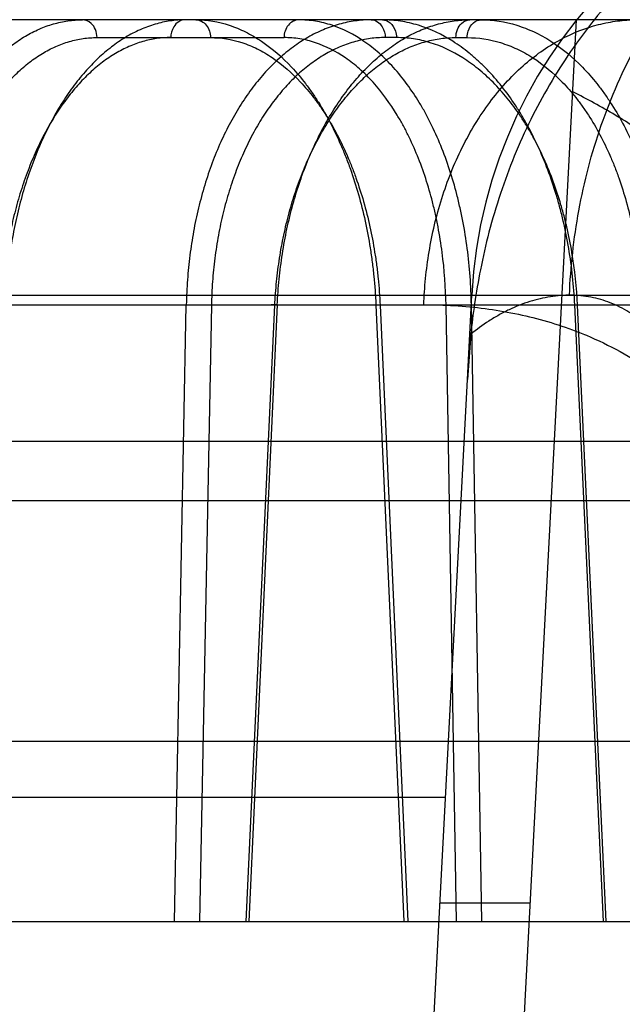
# Model space of a CAD drawing. Header units: millimetres. Extents: x 0 to 297, y 0 to 210.
# Tile 199 of 256: x 56.6719 to 56.7421, y 159.9868 to 160.1015. Entities that reach past the tile are written whole.
import ezdxf

# ---------------------------------------------------------------- set-up
doc = ezdxf.new("R2010")
doc.units = ezdxf.units.MM
doc.header["$LTSCALE"] = 16.335
doc.layers.get('0').update_dxf_attribs({"linetype": 'CONTINUOUS'})
doc.layers.add('AXES_REF', color=7, linetype='CONTINUOUS')
doc.layers.add('INTFCLR_144815', color=7, linetype='CONTINUOUS')

msp = doc.modelspace()

# ---------------------------------------------------------------- linework, layer by layer
at = {"color": 7, "linetype": 'Continuous'}
for radius in [6.78708, 6.7865, 6.74304]:
    msp.add_circle((57.46373, 154.71148), radius, dxfattribs=at)
msp.add_arc((57.46373, 154.71148), 6.72, 278.277129, 261.722871, dxfattribs=at)
at = {"layer": 'AXES_REF', "color": 9, "linetype": 'Continuous'}
msp.add_circle((57.46373, 154.71148), 6.19116, dxfattribs=at)
at = {"layer": 'INTFCLR_144815', "color": 9, "linetype": 'Continuous'}
for p, q in [((56.77558, 160.10148), (55.94908, 160.10148)), ((56.68088, 160.09941), (56.70266, 160.09941)), ((56.71576, 160.09941), (56.71445, 160.09941)), ((56.72268, 160.09941), (56.72399, 160.09941)), ((55.87174, 160.06941), (56.86227, 160.06941)), ((56.72402, 160.05961), (56.72453, 160.06941)), ((55.9182, 160.06831), (56.8014, 160.06831)), ((56.68988, 159.99648), (56.69127, 160.06831)), ((56.6942, 160.06824), (56.69281, 159.99648)), ((56.69825, 159.99648), (56.70158, 160.06824)), ((56.70187, 160.06831), (56.69854, 159.99648)), ((56.71336, 160.06831), (56.7166, 159.99648)), ((56.71336, 160.06831), (56.71423, 160.06831)), ((56.71385, 160.06824), (56.71708, 159.99648)), ((56.72449, 160.06831), (56.72153, 160.06824)), ((56.72274, 159.99648), (56.72153, 160.06824)), ((56.72569, 159.99648), (56.72449, 160.06831)), ((56.73988, 159.99648), (56.73653, 160.06831)), ((56.73653, 160.06831), (56.7373, 160.0683)), ((56.74021, 159.99648), (56.73686, 160.06824)), ((56.648, 160.05242), (57.01098, 160.05242)), ((57.00398, 160.04548), (56.60597, 160.04548)), ((56.0776, 160.01097), (56.72147, 160.01097)), ((55.81652, 159.99648), (56.94914, 159.99648))]:
    msp.add_line(p, q, dxfattribs=at)
at = {"layer": 'INTFCLR_144815', "color": 6, "linetype": 'Continuous'}
for p, q in [((56.71104, 159.6112), (56.73673, 160.10148)), ((56.6942, 160.06824), (56.69127, 160.06831)), ((56.70187, 160.06831), (56.70115, 160.0683)), ((56.72442, 160.06488), (56.72402, 160.05961)), ((56.70054, 159.61148), (56.72402, 160.05961)), ((56.00436, 160.01748), (56.74357, 160.01748)), ((56.73134, 159.99861), (56.72082, 159.99861))]:
    msp.add_line(p, q, dxfattribs=at)
at = {"layer": 'INTFCLR_144815', "color": 9, "linetype": 'Continuous'}
msp.add_arc((56.78046, 160.06648), 0.056, 90, 177, dxfattribs=at)
at = {"layer": 'INTFCLR_144815', "color": 6, "linetype": 'Continuous'}
for points, knots in [([(56.78046, 160.12243), (56.77964, 160.12242), (56.778, 160.12236), (56.77545, 160.12214), (56.77269, 160.12176), (56.76958, 160.12116), (56.76616, 160.12026), (56.7625, 160.11901), (56.75877, 160.11742), (56.75509, 160.11551), (56.75153, 160.1133), (56.7481, 160.11079), (56.74479, 160.10797), (56.74168, 160.10489), (56.73874, 160.10149), (56.73602, 160.09785), (56.73354, 160.09394), (56.73135, 160.08987), (56.72944, 160.08563), (56.72782, 160.08125), (56.72651, 160.07683), (56.72553, 160.07253), (56.72485, 160.06857), (56.72454, 160.06606), (56.72442, 160.06488)], [0, 0, 0, 0, 0.027878, 0.05574, 0.087236, 0.122967, 0.163432, 0.20781, 0.254418, 0.301516, 0.348941, 0.397337, 0.446208, 0.496944, 0.546208, 0.599397, 0.651565, 0.703903, 0.756798, 0.809723, 0.863078, 0.913823, 0.959626, 1, 1, 1, 1]), ([(56.6591, 160.06831), (56.65912, 160.0693), (56.65921, 160.07128), (56.65948, 160.07422), (56.65991, 160.07713), (56.66048, 160.07995), (56.66118, 160.08265), (56.66202, 160.08522), (56.66297, 160.08765), (56.66405, 160.08993), (56.66524, 160.09204), (56.66652, 160.09397), (56.6679, 160.09569), (56.66935, 160.09721), (56.67089, 160.09852), (56.67248, 160.09959), (56.6741, 160.10043), (56.67577, 160.10103), (56.67746, 160.1014), (56.67861, 160.10148), (56.67918, 160.10148)], [0, 0, 0, 0, 0.070087, 0.140141, 0.209582, 0.27791, 0.343764, 0.40737, 0.469143, 0.52878, 0.586038, 0.640461, 0.692364, 0.741998, 0.789485, 0.834565, 0.8776, 0.918922, 0.959412, 1, 1, 1, 1]), ([(56.69115, 160.10148), (56.69056, 160.10148), (56.68938, 160.10139), (56.68761, 160.101), (56.68586, 160.10036), (56.68415, 160.09946), (56.68251, 160.09833), (56.68093, 160.09698), (56.67943, 160.09541), (56.678, 160.09363), (56.67667, 160.09166), (56.67545, 160.08952), (56.67434, 160.08723), (56.67334, 160.08479), (56.67247, 160.08223), (56.67173, 160.07957), (56.67112, 160.07684), (56.67065, 160.07405), (56.67031, 160.0712), (56.67018, 160.06928), (56.67014, 160.06831)], [0, 0, 0, 0, 0.041088, 0.083148, 0.126567, 0.171705, 0.218169, 0.266481, 0.317278, 0.370673, 0.426277, 0.483762, 0.543301, 0.604983, 0.668615, 0.733291, 0.798809, 0.864831, 0.931751, 1, 1, 1, 1]), ([(56.71282, 160.10148), (56.71219, 160.10148), (56.71093, 160.10139), (56.70906, 160.10101), (56.70721, 160.10036), (56.70541, 160.09947), (56.70368, 160.09833), (56.70203, 160.09698), (56.70047, 160.09541), (56.69899, 160.09363), (56.69763, 160.09167), (56.69638, 160.08953), (56.69525, 160.08724), (56.69425, 160.0848), (56.69339, 160.08223), (56.69266, 160.07957), (56.69209, 160.07684), (56.69166, 160.07405), (56.69138, 160.0712), (56.69129, 160.06928), (56.69127, 160.06831)], [0, 0, 0, 0, 0.043194, 0.087125, 0.132121, 0.178502, 0.225887, 0.274796, 0.325876, 0.379098, 0.434399, 0.491365, 0.550269, 0.611196, 0.673936, 0.737597, 0.802047, 0.866953, 0.932769, 1, 1, 1, 1]), ([(56.70187, 160.06831), (56.70192, 160.0693), (56.70206, 160.07128), (56.70244, 160.07423), (56.70297, 160.07713), (56.70366, 160.07995), (56.70449, 160.08266), (56.70545, 160.08523), (56.70655, 160.08766), (56.70777, 160.08994), (56.7091, 160.09205), (56.71053, 160.09397), (56.71205, 160.0957), (56.71366, 160.09721), (56.71533, 160.09852), (56.71707, 160.09959), (56.71884, 160.10043), (56.72064, 160.10103), (56.72246, 160.1014), (56.7237, 160.10148), (56.72431, 160.10148)], [0, 0, 0, 0, 0.067999, 0.136127, 0.203843, 0.270675, 0.335246, 0.397829, 0.458869, 0.518242, 0.575333, 0.629936, 0.682363, 0.732785, 0.781413, 0.827874, 0.872474, 0.9155, 0.957738, 1, 1, 1, 1]), ([(56.76052, 160.07257), (56.7595, 160.07398), (56.75737, 160.07672), (56.75386, 160.08056), (56.75003, 160.08414), (56.74584, 160.08745), (56.74125, 160.09048), (56.73798, 160.09225), (56.73629, 160.09309)], [0, 0, 0, 0, 0.16283, 0.324446, 0.485909, 0.652461, 0.823504, 1, 1, 1, 1])]:
    msp.add_open_spline(points, degree=3, knots=knots, dxfattribs=at)
at = {"layer": 'INTFCLR_144815', "color": 9, "linetype": 'Continuous'}
for points, knots in [([(56.73591, 160.06941), (56.73605, 160.07271), (56.73679, 160.07942), (56.73937, 160.08932), (56.74353, 160.09876), (56.74916, 160.10718), (56.75601, 160.11404), (56.76368, 160.11898), (56.77167, 160.12186), (56.77709, 160.12248), (56.77969, 160.12248)], [0, 0, 0, 0, 0.130883, 0.266861, 0.404007, 0.538236, 0.666176, 0.785862, 0.896896, 1, 1, 1, 1]), ([(56.68088, 160.09941), (56.68087, 160.09973), (56.68075, 160.10034), (56.68021, 160.10118), (56.67954, 160.10148), (56.67918, 160.10148)], [0, 0, 0, 0, 0.323372, 0.625993, 1, 1, 1, 1]), ([(56.69115, 160.10148), (56.69089, 160.10148), (56.69033, 160.10131), (56.68965, 160.10058), (56.68945, 160.09984), (56.68945, 160.09941)], [0, 0, 0, 0, 0.267461, 0.558503, 1, 1, 1, 1]), ([(56.69239, 160.10148), (56.6937, 160.10148), (56.69571, 160.10114), (56.69789, 160.10024), (56.69913, 160.09957), (56.70104, 160.09837), (56.70312, 160.09654), (56.70493, 160.09438), (56.70594, 160.09299), (56.70746, 160.09069), (56.70876, 160.08817), (56.70986, 160.08551), (56.71058, 160.08361), (56.71169, 160.08011), (56.71248, 160.07648), (56.71294, 160.07328), (56.71319, 160.07108), (56.71331, 160.06942), (56.71336, 160.06831)], [0, 0, 0, 0, 0.092124, 0.140232, 0.165244, 0.190893, 0.299078, 0.357932, 0.388679, 0.420004, 0.551799, 0.586683, 0.622315, 0.694676, 0.844411, 0.88307, 0.921894, 1, 1, 1, 1]), ([(56.69239, 160.10148), (56.69284, 160.10148), (56.69356, 160.10107), (56.694, 160.1002), (56.69409, 160.09967), (56.69409, 160.09941)], [0, 0, 0, 0, 0.459666, 0.733554, 1, 1, 1, 1]), ([(56.70436, 160.10148), (56.70391, 160.10148), (56.70319, 160.10107), (56.70275, 160.1002), (56.70266, 160.09967), (56.70266, 160.09941)], [0, 0, 0, 0, 0.459666, 0.733554, 1, 1, 1, 1]), ([(56.72449, 160.06831), (56.72445, 160.0705), (56.72421, 160.07376), (56.72361, 160.07751), (56.72317, 160.07959), (56.72246, 160.08257), (56.72138, 160.0859), (56.71997, 160.08902), (56.71911, 160.09068), (56.7178, 160.09293), (56.7163, 160.09501), (56.7146, 160.0968), (56.71348, 160.09785), (56.7115, 160.09941), (56.70927, 160.10056), (56.7073, 160.10113), (56.706, 160.1014), (56.70501, 160.10148), (56.70436, 160.10148)], [0, 0, 0, 0, 0.155098, 0.230976, 0.268604, 0.305828, 0.447813, 0.515353, 0.548242, 0.580197, 0.69975, 0.727989, 0.755598, 0.808287, 0.906317, 0.930075, 0.953531, 1, 1, 1, 1]), ([(56.71282, 160.10148), (56.71307, 160.10148), (56.7136, 160.10131), (56.71426, 160.10057), (56.71444, 160.09984), (56.71445, 160.09941)], [0, 0, 0, 0, 0.262089, 0.552347, 1, 1, 1, 1]), ([(56.73653, 160.06831), (56.73643, 160.0705), (56.73608, 160.07377), (56.73534, 160.07751), (56.73482, 160.07959), (56.73397, 160.08258), (56.73272, 160.08591), (56.73114, 160.08903), (56.73017, 160.09068), (56.72871, 160.09295), (56.72705, 160.09502), (56.72519, 160.0968), (56.72396, 160.09786), (56.72179, 160.09942), (56.71939, 160.10057), (56.71728, 160.10113), (56.71588, 160.1014), (56.71483, 160.10148), (56.71412, 160.10148)], [0, 0, 0, 0, 0.150921, 0.225038, 0.261877, 0.298384, 0.438315, 0.505345, 0.538118, 0.570054, 0.690481, 0.719173, 0.747326, 0.801335, 0.902711, 0.927385, 0.951757, 1, 1, 1, 1]), ([(56.71412, 160.10148), (56.71444, 160.10148), (56.71514, 160.10118), (56.71565, 160.10031), (56.71575, 160.09967), (56.71576, 160.09941)], [0, 0, 0, 0, 0.329881, 0.730585, 1, 1, 1, 1]), ([(56.71894, 160.06831), (56.71896, 160.06882), (56.71901, 160.06983), (56.71919, 160.07189), (56.71967, 160.07554), (56.72089, 160.08072), (56.72323, 160.08662), (56.7264, 160.09187), (56.73026, 160.09617), (56.7346, 160.09927), (56.73846, 160.10081), (56.74114, 160.10132), (56.74261, 160.10146), (56.74333, 160.10148), (56.74369, 160.10148)], [0, 0, 0, 0, 0.033397, 0.067272, 0.136211, 0.276968, 0.41763, 0.553363, 0.680335, 0.796638, 0.902527, 0.952189, 0.976312, 1, 1, 1, 1]), ([(56.72268, 160.09941), (56.72269, 160.09973), (56.7228, 160.10034), (56.72331, 160.10117), (56.72396, 160.10148), (56.72431, 160.10148)], [0, 0, 0, 0, 0.328416, 0.632389, 1, 1, 1, 1]), ([(56.72399, 160.09941), (56.72399, 160.09967), (56.72409, 160.10031), (56.7246, 160.10118), (56.7253, 160.10148), (56.72562, 160.10148)], [0, 0, 0, 0, 0.269415, 0.670119, 1, 1, 1, 1]), ([(56.72562, 160.10148), (56.72702, 160.10148), (56.72915, 160.10115), (56.73148, 160.10024), (56.73279, 160.09958), (56.7348, 160.09838), (56.73698, 160.09655), (56.73887, 160.09438), (56.73992, 160.09299), (56.74149, 160.09069), (56.74282, 160.08818), (56.74393, 160.08551), (56.74464, 160.08361), (56.74574, 160.08012), (56.74649, 160.07648), (56.7469, 160.07328), (56.74711, 160.07108), (56.7472, 160.06942), (56.74722, 160.06831)], [0, 0, 0, 0, 0.096773, 0.146663, 0.172413, 0.198688, 0.308251, 0.367189, 0.397842, 0.428989, 0.559357, 0.59374, 0.628823, 0.699985, 0.847074, 0.885052, 0.923202, 1, 1, 1, 1]), ([(56.66201, 160.06824), (56.66202, 160.06916), (56.6621, 160.07099), (56.66235, 160.07372), (56.66274, 160.0764), (56.66325, 160.07901), (56.6639, 160.08152), (56.66467, 160.08394), (56.66555, 160.08623), (56.66655, 160.08838), (56.66766, 160.09037), (56.66886, 160.0922), (56.67015, 160.09384), (56.67152, 160.09529), (56.67296, 160.09654), (56.67447, 160.09758), (56.67602, 160.09839), (56.67762, 160.09898), (56.67924, 160.09934), (56.68034, 160.09941), (56.68088, 160.09941)], [0, 0, 0, 0, 0.0694, 0.138266, 0.206293, 0.273141, 0.338494, 0.402104, 0.463764, 0.523295, 0.580553, 0.635422, 0.687857, 0.737897, 0.785671, 0.831372, 0.875263, 0.917687, 0.959084, 1, 1, 1, 1]), ([(56.68945, 160.09941), (56.6889, 160.09941), (56.6878, 160.09934), (56.68617, 160.09898), (56.68456, 160.09839), (56.68298, 160.09758), (56.68145, 160.09654), (56.67997, 160.09529), (56.67856, 160.09384), (56.67722, 160.09219), (56.67597, 160.09037), (56.67481, 160.08837), (56.67375, 160.08622), (56.6728, 160.08393), (56.67196, 160.08152), (56.67125, 160.079), (56.67066, 160.07639), (56.67019, 160.07372), (56.66987, 160.07099), (56.66974, 160.06916), (56.6697, 160.06824)], [0, 0, 0, 0, 0.040701, 0.082043, 0.12453, 0.168562, 0.214461, 0.262487, 0.312816, 0.36554, 0.420668, 0.478135, 0.537809, 0.599543, 0.663166, 0.728452, 0.795107, 0.862788, 0.931176, 1, 1, 1, 1]), ([(56.69409, 160.09941), (56.69533, 160.09941), (56.69722, 160.0991), (56.69927, 160.09825), (56.70043, 160.09763), (56.70223, 160.09649), (56.70419, 160.09477), (56.70589, 160.09274), (56.70685, 160.09143), (56.70828, 160.08927), (56.70951, 160.08691), (56.71054, 160.08441), (56.71122, 160.08262), (56.71227, 160.07933), (56.71301, 160.07591), (56.71345, 160.07291), (56.71369, 160.07084), (56.7138, 160.06928), (56.71385, 160.06824)], [0, 0, 0, 0, 0.092181, 0.140322, 0.165348, 0.191011, 0.299238, 0.358107, 0.388859, 0.420186, 0.551976, 0.586854, 0.622478, 0.694817, 0.844492, 0.883132, 0.921937, 1, 1, 1, 1]), ([(56.71445, 160.09941), (56.71387, 160.09941), (56.71269, 160.09934), (56.71096, 160.09898), (56.70925, 160.0984), (56.70758, 160.09758), (56.70597, 160.09654), (56.70442, 160.0953), (56.70295, 160.09384), (56.70157, 160.0922), (56.70028, 160.09037), (56.69909, 160.08837), (56.69802, 160.08622), (56.69706, 160.08393), (56.69624, 160.08152), (56.69554, 160.079), (56.69499, 160.07639), (56.69457, 160.07371), (56.6943, 160.07099), (56.69422, 160.06916), (56.6942, 160.06824)], [0, 0, 0, 0, 0.042918, 0.08613, 0.13021, 0.175532, 0.222408, 0.271073, 0.321699, 0.374412, 0.429261, 0.486219, 0.545189, 0.606062, 0.668699, 0.732912, 0.798442, 0.864983, 0.932249, 1, 1, 1, 1]), ([(56.70158, 160.06824), (56.70163, 160.06916), (56.70176, 160.07099), (56.70211, 160.07372), (56.7026, 160.0764), (56.70323, 160.07901), (56.70399, 160.08153), (56.70488, 160.08394), (56.7059, 160.08623), (56.70703, 160.08838), (56.70827, 160.09038), (56.70961, 160.0922), (56.71104, 160.09385), (56.71255, 160.0953), (56.71413, 160.09655), (56.71577, 160.09758), (56.71745, 160.0984), (56.71918, 160.09898), (56.72092, 160.09934), (56.7221, 160.09941), (56.72268, 160.09941)], [0, 0, 0, 0, 0.067377, 0.134372, 0.200707, 0.266073, 0.330181, 0.39281, 0.453771, 0.512895, 0.57005, 0.625136, 0.678111, 0.728991, 0.777867, 0.824896, 0.870301, 0.91436, 0.957404, 1, 1, 1, 1]), ([(56.72153, 160.06824), (56.7215, 160.0703), (56.72128, 160.07336), (56.72071, 160.07688), (56.72031, 160.07884), (56.71964, 160.08164), (56.71863, 160.08477), (56.71731, 160.08771), (56.7165, 160.08926), (56.71528, 160.09138), (56.71387, 160.09333), (56.71227, 160.09502), (56.71122, 160.09601), (56.70936, 160.09747), (56.70727, 160.09855), (56.70542, 160.09909), (56.7042, 160.09934), (56.70327, 160.09941), (56.70266, 160.09941)], [0, 0, 0, 0, 0.155184, 0.231096, 0.26874, 0.305978, 0.448004, 0.515551, 0.548441, 0.580396, 0.699926, 0.728155, 0.755753, 0.808418, 0.906381, 0.930122, 0.953561, 1, 1, 1, 1]), ([(56.73686, 160.06824), (56.73676, 160.0703), (56.73644, 160.07337), (56.73573, 160.07689), (56.73524, 160.07884), (56.73444, 160.08165), (56.73327, 160.08478), (56.73178, 160.08771), (56.73086, 160.08927), (56.72949, 160.0914), (56.72792, 160.09334), (56.72617, 160.09502), (56.72502, 160.09601), (56.72297, 160.09748), (56.72071, 160.09856), (56.71872, 160.09909), (56.71741, 160.09934), (56.71642, 160.09941), (56.71576, 160.09941)], [0, 0, 0, 0, 0.150843, 0.224927, 0.261754, 0.298249, 0.438145, 0.505169, 0.537942, 0.56988, 0.69033, 0.71903, 0.747192, 0.801223, 0.902657, 0.927346, 0.951732, 1, 1, 1, 1]), ([(56.72399, 160.09941), (56.7253, 160.09941), (56.7273, 160.0991), (56.72949, 160.09825), (56.73072, 160.09763), (56.73261, 160.0965), (56.73465, 160.09478), (56.73643, 160.09274), (56.73741, 160.09143), (56.73888, 160.08928), (56.74013, 160.08691), (56.74117, 160.08441), (56.74184, 160.08262), (56.74287, 160.07933), (56.74357, 160.07591), (56.74395, 160.07291), (56.74415, 160.07084), (56.74423, 160.06928), (56.74425, 160.06824)], [0, 0, 0, 0, 0.09672, 0.146581, 0.172315, 0.198577, 0.308098, 0.367022, 0.39767, 0.428813, 0.559186, 0.593574, 0.628665, 0.699849, 0.846995, 0.884991, 0.92316, 1, 1, 1, 1]), ([(56.75255, 160.04287), (56.75259, 160.04429), (56.75256, 160.0464), (56.75234, 160.04885), (56.75216, 160.05021), (56.75186, 160.05216), (56.75138, 160.05436), (56.75072, 160.05647), (56.75031, 160.0576), (56.74968, 160.05918), (56.74884, 160.0609), (56.74785, 160.06248), (56.74726, 160.0633), (56.7464, 160.06442), (56.74501, 160.06591), (56.74325, 160.06724), (56.74179, 160.06805), (56.74033, 160.0687), (56.7388, 160.06914), (56.73725, 160.06936), (56.73567, 160.06945), (56.73366, 160.06929), (56.73125, 160.06872), (56.72926, 160.06793), (56.72769, 160.06712), (56.72617, 160.0662), (56.72509, 160.06542), (56.72442, 160.06488)], [0, 0, 0, 0, 0.089671, 0.133419, 0.155067, 0.176547, 0.258446, 0.297239, 0.316169, 0.334712, 0.404351, 0.436928, 0.452751, 0.468219, 0.526499, 0.580714, 0.606758, 0.632122, 0.681738, 0.706483, 0.7314, 0.781625, 0.833395, 0.887888, 0.916329, 0.945415, 1, 1, 1, 1]), ([(56.71894, 160.06831), (56.72133, 160.06831), (56.72605, 160.06803), (56.73183, 160.06687), (56.73572, 160.06561), (56.74004, 160.06391), (56.74313, 160.06223), (56.7455, 160.06057)], [0, 0, 0, 0, 0.254718, 0.503878, 0.628234, 0.69073, 1, 1, 1, 1])]:
    msp.add_open_spline(points, degree=3, knots=knots, dxfattribs=at)

doc.saveas('drawing.dxf')
